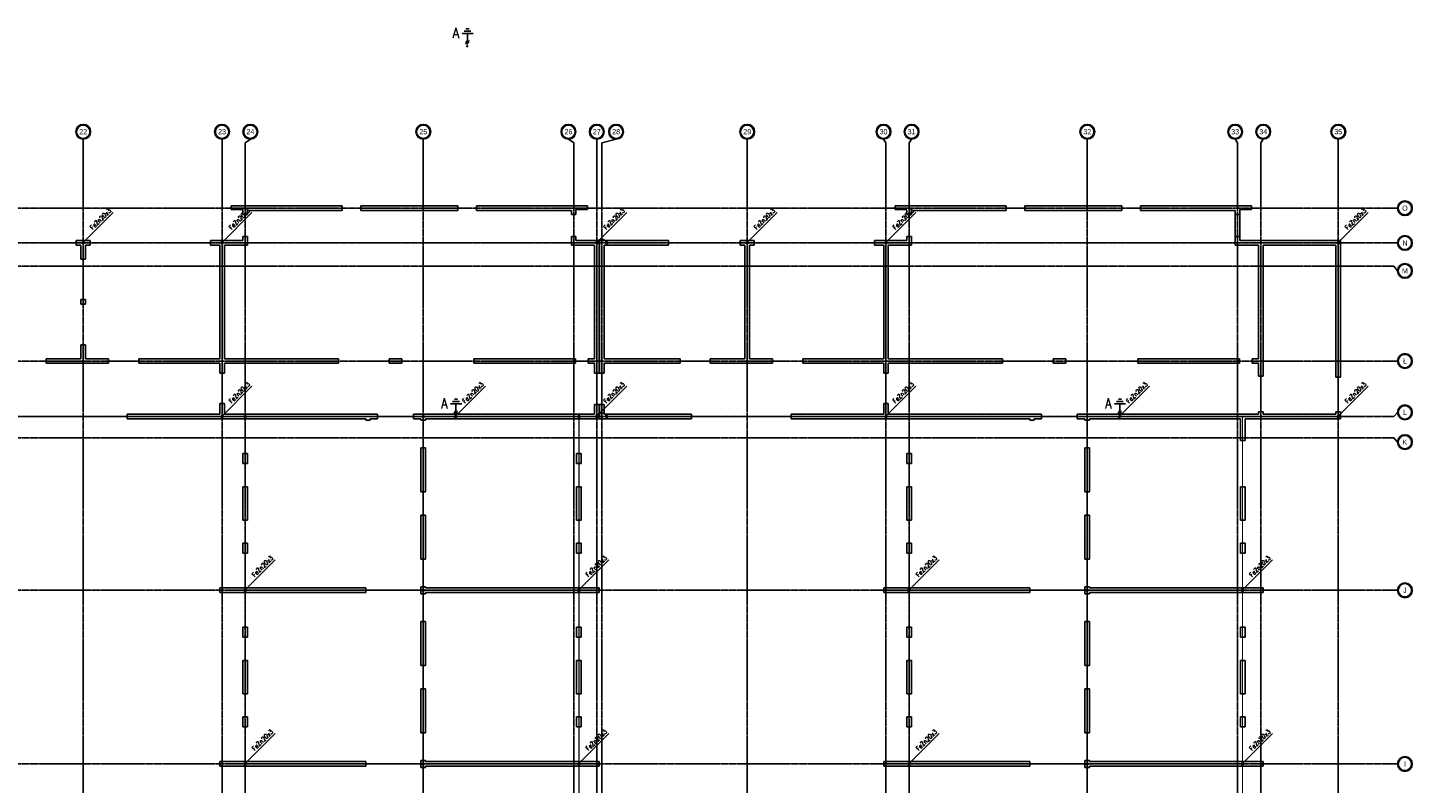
# Model space of a CAD drawing. Extents: x 3880 to 129921, y -116796 to -57711.
# Tile 103 of 110: x 56888 to 62873, y -69206 to -65943. Entities that reach past the tile are written whole.
import ezdxf
from ezdxf.enums import TextEntityAlignment as Align

# ---------------------------------------------------------------- set-up
doc = ezdxf.new("R2010")
doc.units = 0
doc.header["$LTSCALE"] = 2
for name, pattern in [('CENTER', [2, 1.25, -0.25, 0.25, -0.25]), ('DASHED2', [0.375, 0.25, -0.125]), ('HIDDEN', [9.525, 6.35, -3.175])]:
    doc.linetypes.add(name, pattern=pattern)
doc.layers.get('0').update_dxf_attribs({"color": 101, "linetype": 'CONTINUOUS'})
for name, color, linetype in [('E35', 6, 'CONTINUOUS'), ('E50', 3, 'CONTINUOUS'), ('Os-osie glowne', 1, 'CENTER'), ('Os-osie-opis', 2, 'CONTINUOUS'), ('Sc-beton', 7, 'CONTINUOUS')]:
    doc.layers.add(name, color=color, linetype=linetype)
doc.styles.add('dwg_opis duży', font='ARIAL.TTF', dxfattribs={"width": 0.9})
doc.styles.add('ROMANS', font='romans', dxfattribs={"width": 0.85})

# ---------------------------------------------------------------- blocks, each defined once
blk = doc.blocks.new('_opis_osi')
blk.add_hatch(color=256).paths.add_polyline_path([(32, -32), (28.8, -32, -1), (-28.8, -32), (-32, -32, 1)])
for radius in [32, 28.8]:
    blk.add_circle((0, -32), radius)
at = {"style": 'dwg_opis duży', "width": 0.9}
blk.add_attdef('AXNAMEV', text='', height=22.4, rotation=90, dxfattribs=at).set_placement((0, -32), align=Align.MIDDLE_CENTER)
blk = doc.blocks.new('_opis_osi_liczbowy')
blk.add_hatch(color=256).paths.add_polyline_path([(32, 32), (32, 28.8, -1), (32, -28.8), (32, -32, 1)])
for radius in [32, 28.8]:
    blk.add_circle((32, 0), radius)
at = {"style": 'dwg_opis duży', "width": 0.9}
blk.add_attdef('AXNAMEH', text='', height=22.4, rotation=90, dxfattribs=at).set_placement((32, 0), align=Align.MIDDLE_CENTER)

msp = doc.modelspace()

# ---------------------------------------------------------------- linework, layer by layer
at = {"layer": 'E35'}
for p, q in [((57256.716, -66741.76), (57127.547, -66870.928)), ((57856.716, -66741.76), (57727.547, -66870.928)), ((57856.716, -66741.76), (57727.547, -66870.928)), ((59476.716, -66741.76), (59347.547, -66870.928)), ((59476.716, -66741.76), (59347.547, -66870.928)), ((60126.716, -66741.76), (59997.547, -66870.928)), ((60726.716, -66741.76), (60597.547, -66870.928)), ((60726.716, -66741.76), (60597.547, -66870.928)), ((62681.716, -66741.76), (62552.547, -66870.928)), ((62681.716, -66741.76), (62552.547, -66870.928)), ((57856.716, -67491.76), (57727.547, -67620.928)), ((57856.716, -67491.76), (57727.547, -67620.928)), ((58866.542, -67491.76), (58737.374, -67620.928)), ((58866.542, -67491.76), (58737.374, -67620.928)), ((59476.716, -67491.76), (59347.547, -67620.928)), ((59476.716, -67491.76), (59347.547, -67620.928)), ((60726.716, -67491.76), (60597.547, -67620.928)), ((60726.716, -67491.76), (60597.547, -67620.928)), ((61736.542, -67491.76), (61607.374, -67620.928)), ((61736.542, -67491.76), (61607.374, -67620.928)), ((62681.716, -67491.76), (62552.547, -67620.928)), ((62681.716, -67491.76), (62552.547, -67620.928)), ((57956.716, -68241.76), (57827.547, -68370.928)), ((57956.716, -68241.76), (57827.547, -68370.928)), ((59399.656, -68241.76), (59270.488, -68370.928)), ((59399.656, -68241.76), (59270.488, -68370.928)), ((60826.716, -68241.76), (60697.547, -68370.928)), ((60826.716, -68241.76), (60697.547, -68370.928)), ((62267.879, -68241.76), (62138.711, -68370.928)), ((62267.879, -68241.76), (62138.711, -68370.928)), ((57956.716, -68991.76), (57827.547, -69120.928)), ((57956.716, -68991.76), (57827.547, -69120.928)), ((59399.656, -68991.76), (59270.488, -69120.928)), ((59399.656, -68991.76), (59270.488, -69120.928)), ((60826.716, -68991.76), (60697.547, -69120.928)), ((60826.716, -68991.76), (60697.547, -69120.928)), ((62267.879, -68991.76), (62138.711, -69120.928)), ((62267.879, -68991.76), (62138.711, -69120.928))]:
    msp.add_line(p, q, dxfattribs=at)
at = {"layer": 'E50', "linetype": 'HIDDEN', "ltscale": 0.2}
for p, q in [((58796.015, -65948.563), (58781.015, -65948.563)), ((58813.515, -65968.563), (58763.515, -65968.563)), ((58803.515, -65958.563), (58773.515, -65958.563)), ((58780.522, -66013.105), (58794.664, -65998.963)), ((58788.515, -65968.563), (58788.515, -65998.563)), ((58763.41, -67567.693), (58713.41, -67567.693)), ((58753.41, -67557.693), (58723.41, -67557.693)), ((58745.91, -67547.693), (58730.91, -67547.693)), ((58738.41, -67567.693), (58738.41, -67597.693)), ((61633.41, -67567.693), (61583.41, -67567.693)), ((61623.41, -67557.693), (61593.41, -67557.693)), ((61615.91, -67547.693), (61600.91, -67547.693)), ((61608.41, -67567.693), (61608.41, -67597.693)), ((58730.417, -67612.236), (58744.559, -67598.094)), ((61600.417, -67612.236), (61614.559, -67598.094))]:
    msp.add_line(p, q, dxfattribs=at)
at = {"layer": 'E50', "linetype": 'HIDDEN', "ltscale": 0.2, "const_width": 5}
for points in [[(58787.479, -66027.327), (58787.479, -66011.02)], [(58737.374, -67626.458), (58737.374, -67610.151)], [(61607.374, -67626.458), (61607.374, -67610.151)]]:
    msp.add_lwpolyline(points, dxfattribs=at)
for points in [[(58787.479, -66026.119, -1), (58787.479, -66021.119, -1)], [(58737.374, -67625.25, -1), (58737.374, -67620.25, -1)], [(61607.374, -67625.25, -1), (61607.374, -67620.25, -1)]]:
    msp.add_lwpolyline(points, format="xyb", close=True, dxfattribs=at)
at = {"layer": 'E50', "linetype": 'DASHED2', "ltscale": 100, "const_width": 5}
for points in [[(59347.547, -66872.75), (56520.049, -66872.75)], [(57727.547, -66872.75), (57727.547, -67622.75)], [(59347.547, -67622.75), (59347.547, -66872.75)], [(62552.547, -66872.75), (59390.049, -66872.75)], [(60597.547, -66872.75), (60597.547, -67623.601)], [(62552.547, -66872.75), (62552.547, -67622.75)], [(56520.049, -67622.75), (59347.547, -67622.75)], [(57827.547, -72142.75), (57827.547, -67622.75)], [(58597.547, -72142.75), (58597.547, -67622.75)], [(59270.488, -71372.75), (59270.488, -67622.75)], [(59390.049, -67622.75), (62552.547, -67622.75)], [(60697.547, -72142.75), (60697.547, -67622.75)], [(61467.547, -72142.75), (61467.547, -67622.75)], [(62138.711, -71372.75), (62138.711, -67622.75)], [(57827.547, -68372.75), (59270.488, -68372.75)], [(60697.547, -68372.75), (62138.711, -68372.75)], [(57827.547, -69122.75), (59270.488, -69122.75)], [(60697.547, -69122.75), (62138.711, -69122.75)]]:
    msp.add_lwpolyline(points, dxfattribs=at)
at = {"layer": 'E50', "ltscale": 15, "const_width": 7.5}
for points in [[(57127.638, -66876.499, 1), (57127.456, -66869.001, 1)], [(57727.638, -66876.499, 1), (57727.456, -66869.001, 1)], [(59347.638, -66876.499, 1), (59347.456, -66869.001, 1)], [(59997.638, -66876.499, 1), (59997.456, -66869.001, 1)], [(60597.638, -66876.499, 1), (60597.456, -66869.001, 1)], [(62552.638, -66876.499, 1), (62552.456, -66869.001, 1)], [(57727.638, -67626.499, 1), (57727.456, -67619.001, 1)], [(57827.638, -67626.499, 1), (57827.456, -67619.001, 1)], [(58597.638, -67626.499, 1), (58597.456, -67619.001, 1)], [(58737.465, -67626.499, 1), (58737.283, -67619.001, 1)], [(59270.579, -67626.499, 1), (59270.397, -67619.001, 1)], [(59347.638, -67626.499, 1), (59347.456, -67619.001, 1)], [(60597.638, -67626.499, 1), (60597.456, -67619.001, 1)], [(61607.465, -67626.499, 1), (61607.283, -67619.001, 1)], [(62552.638, -67626.499, 1), (62552.456, -67619.001, 1)], [(57827.638, -68376.499, 1), (57827.456, -68369.001, 1)], [(58597.638, -68376.499, 1), (58597.456, -68369.001, 1)], [(59270.579, -68376.499, 1), (59270.397, -68369.001, 1)], [(60695.816, -68376.499, 1), (60695.634, -68369.001, 1)], [(61467.638, -68376.499, 1), (61467.456, -68369.001, 1)], [(62138.802, -68376.499, 1), (62138.62, -68369.001, 1)], [(57827.638, -69126.499, 1), (57827.456, -69119.001, 1)], [(58597.638, -69126.499, 1), (58597.456, -69119.001, 1)], [(59270.579, -69126.499, 1), (59270.397, -69119.001, 1)], [(60697.638, -69126.499, 1), (60697.456, -69119.001, 1)], [(61467.638, -69126.499, 1), (61467.456, -69119.001, 1)], [(62138.802, -69126.499, 1), (62138.62, -69119.001, 1)]]:
    msp.add_lwpolyline(points, format="xyb", close=True, dxfattribs=at)
at = {"layer": 'E50', "const_width": 7}
for points in [[(59347.547, -66876.5, -1), (59347.547, -66869, -1)], [(59390.267, -66875.79, -1), (59390.267, -66868.29, -1)], [(59347.547, -67626.5, -1), (59347.547, -67619, -1)], [(59390.267, -67625.79, -1), (59390.267, -67618.29, -1)]]:
    msp.add_lwpolyline(points, format="xyb", close=True, dxfattribs=at)
for points in [[(59347.547, -66872.75, -0.71386373), (59389.818, -66872.079, -2.21832926)], [(59347.547, -67622.75, -0.71386373), (59389.818, -67622.079, -2.21832926)]]:
    msp.add_lwpolyline(points, format="xyb", dxfattribs=at)
at = {"layer": 'E50', "linetype": 'HIDDEN', "ltscale": 0.2}
for centre in [(58787.593, -66006.034), (58737.488, -67605.165), (61607.488, -67605.165)]:
    msp.add_circle(centre, 5, dxfattribs=at)
at = {"layer": 'Os-osie glowne'}
for points in [[(57127.547, -72417.75), (57127.547, -66440.75)], [(57727.547, -72417.75), (57727.547, -66440.75)], [(57827.547, -72417.75), (57827.547, -66440.75)], [(58597.547, -72417.75), (58597.547, -66440.75)], [(59247.547, -72417.75), (59247.547, -66440.75)], [(59347.547, -72417.75), (59347.547, -66440.75)], [(59369.547, -72417.75), (59369.547, -66440.75)], [(59997.547, -72417.75), (59997.547, -66440.75)], [(60597.547, -72417.75), (60597.547, -66440.75)], [(60697.547, -72417.75), (60697.547, -66440.75)], [(61467.547, -72417.75), (61467.547, -66440.75)], [(62117.547, -72417.75), (62117.547, -66440.75)], [(62217.547, -72417.75), (62217.547, -66440.75)], [(62552.547, -72417.75), (62552.547, -66440.75)], [(50525.547, -66722.75), (62792.547, -66722.75)], [(50525.547, -66872.75), (62792.547, -66872.75)], [(50525.547, -66972.75), (62792.547, -66972.75)], [(50525.547, -67382.75), (62792.547, -67382.75)], [(50525.547, -67622.75), (62792.547, -67622.75)], [(50525.547, -67714.75), (62792.547, -67714.75)], [(50525.547, -68372.75), (62792.547, -68372.75)], [(50525.547, -69122.75), (62792.547, -69122.75)]]:
    msp.add_lwpolyline(points, dxfattribs=at)
at = {"layer": 'Os-osie-opis'}
for points in [[(57127.547, -66440.75), (57127.547, -66424.75)], [(57727.547, -66440.75), (57727.547, -66424.75)], [(57850.047, -66424.75), (57827.547, -66440.75)], [(58597.547, -66440.75), (58597.547, -66424.75)], [(59225.047, -66424.75), (59247.547, -66440.75)], [(59347.547, -66440.75), (59347.547, -66424.75)], [(59431.047, -66424.75), (59369.547, -66440.75)], [(59997.547, -66440.75), (59997.547, -66424.75)], [(60586.887, -66424.75), (60597.547, -66440.75)], [(60708.208, -66424.75), (60697.547, -66440.75)], [(61467.547, -66440.75), (61467.547, -66424.75)], [(62106.887, -66424.75), (62117.547, -66440.75)], [(62228.208, -66424.75), (62217.547, -66440.75)], [(62552.547, -66440.75), (62552.547, -66424.75)], [(62792.547, -66722.75), (62808.547, -66722.75)], [(62792.547, -66872.75), (62808.547, -66872.75)], [(62808.547, -66993.41), (62792.547, -66972.75)], [(62792.547, -67382.75), (62808.547, -67382.75)], [(62808.547, -67604.59), (62792.547, -67622.75)], [(62808.547, -67732.91), (62792.547, -67714.75)], [(62792.547, -68372.75), (62808.547, -68372.75)], [(62792.547, -69122.75), (62808.547, -69122.75)]]:
    msp.add_lwpolyline(points, dxfattribs=at)
at = {"layer": 'Sc-beton'}
for p, q in [((58504.547, -67372.75), (58450.547, -67372.75)), ((58450.547, -67372.75), (58450.547, -67392.75)), ((58504.547, -67372.75), (58504.547, -67392.75)), ((61374.547, -67372.75), (61320.547, -67372.75)), ((61320.547, -67372.75), (61320.547, -67392.75)), ((61374.547, -67372.75), (61374.547, -67392.75)), ((58450.547, -67392.75), (58504.547, -67392.75)), ((61320.547, -67392.75), (61374.547, -67392.75))]:
    msp.add_line(p, q, dxfattribs=at)
for points in [[(57767.547, -66712.75), (58247.547, -66712.75)], [(57767.547, -66727.75), (57767.547, -66712.75)], [(57767.547, -66727.75), (57817.547, -66727.75)], [(57817.547, -66750.25), (57817.547, -66727.75)], [(58247.547, -66732.75), (58247.547, -66712.75)], [(58327.547, -66712.75), (58747.547, -66712.75)], [(58327.547, -66732.75), (58327.547, -66712.75)], [(58747.547, -66732.75), (58747.547, -66712.75)], [(58827.547, -66712.75), (59307.547, -66712.75)], [(58827.547, -66732.75), (58827.547, -66712.75)], [(59257.547, -66727.75), (59307.547, -66727.75)], [(59257.547, -66727.75), (59257.547, -66750.25)], [(59307.547, -66727.75), (59307.547, -66712.75)], [(60637.547, -66712.75), (61117.547, -66712.75)], [(60637.547, -66727.75), (60637.547, -66712.75)], [(60637.547, -66727.75), (60687.547, -66727.75)], [(61117.547, -66732.75), (61117.547, -66712.75)], [(61197.547, -66712.75), (61617.547, -66712.75)], [(61197.547, -66732.75), (61197.547, -66712.75)], [(61617.547, -66732.75), (61617.547, -66712.75)], [(61697.547, -66712.75), (62177.547, -66712.75)], [(61697.547, -66732.75), (61697.547, -66712.75)], [(62127.547, -66727.75), (62177.547, -66727.75)], [(62127.547, -66727.75), (62127.547, -66862.75)], [(62177.547, -66727.75), (62177.547, -66712.75)], [(57817.547, -66750.25), (57837.547, -66750.25)], [(57837.547, -66732.75), (58247.547, -66732.75)], [(57837.547, -66750.25), (57837.547, -66732.75)], [(58327.547, -66732.75), (58747.547, -66732.75)], [(58827.547, -66732.75), (59237.547, -66732.75)], [(59237.547, -66732.75), (59237.547, -66750.25)], [(59257.547, -66750.25), (59237.547, -66750.25)], [(60687.547, -66732.75), (60687.547, -66750.25)], [(60687.547, -66750.25), (60707.547, -66750.25)], [(60707.547, -66732.75), (61117.547, -66732.75)], [(60707.547, -66732.75), (60707.547, -66750.25)], [(61197.547, -66732.75), (61617.547, -66732.75)], [(61697.547, -66732.75), (62107.547, -66732.75)], [(62107.547, -66732.75), (62107.547, -66882.75)], [(62127.547, -66750.25), (62107.547, -66750.25)], [(57817.547, -66862.75), (57817.547, -66845.25)], [(57817.547, -66845.25), (57837.547, -66845.25)], [(57837.547, -66882.75), (57837.547, -66845.25)], [(59237.547, -66845.25), (59237.547, -66882.75)], [(59257.547, -66845.25), (59237.547, -66845.25)], [(59257.547, -66845.25), (59257.547, -66862.75)], [(60687.547, -66845.25), (60687.547, -66862.75)], [(60687.547, -66845.25), (60707.547, -66845.25)], [(60707.547, -66845.25), (60707.547, -66882.75)], [(62127.547, -66845.25), (62107.547, -66845.25)], [(57097.547, -66862.75), (57157.547, -66862.75)], [(57097.547, -66882.75), (57097.547, -66862.75)], [(57097.547, -66882.75), (57117.547, -66882.75)], [(57117.547, -66942.75), (57117.547, -66882.75)], [(57137.547, -66882.75), (57157.547, -66882.75)], [(57137.547, -66942.75), (57137.547, -66882.75)], [(57157.547, -66882.75), (57157.547, -66862.75)], [(57677.547, -66862.75), (57817.547, -66862.75)], [(57677.547, -66882.75), (57677.547, -66862.75)], [(57677.547, -66882.75), (57717.547, -66882.75)], [(57717.547, -67372.75), (57717.547, -66882.75)], [(57737.547, -66882.75), (57837.547, -66882.75)], [(57737.547, -67372.75), (57737.547, -66882.75)], [(59237.547, -66882.75), (59337.547, -66882.75)], [(59257.547, -66862.75), (59357.547, -66862.75)], [(59337.547, -67372.75), (59337.547, -66882.75)], [(59357.547, -67435.75), (59357.547, -66862.75)], [(59359.547, -66862.75), (59657.547, -66862.75)], [(59359.547, -67435.75), (59359.547, -66862.75)], [(59379.547, -66882.75), (59657.547, -66882.75)], [(59379.547, -67372.75), (59379.547, -66882.75)], [(59657.547, -66882.75), (59657.547, -66862.75)], [(59967.547, -66862.75), (60027.547, -66862.75)], [(59967.547, -66882.75), (59967.547, -66862.75)], [(59967.547, -66882.75), (59987.547, -66882.75)], [(59987.547, -67372.75), (59987.547, -66882.75)], [(60007.547, -66882.75), (60027.547, -66882.75)], [(60007.547, -67372.75), (60007.547, -66882.75)], [(60027.547, -66882.75), (60027.547, -66862.75)], [(60547.547, -66862.75), (60687.547, -66862.75)], [(60547.547, -66882.75), (60547.547, -66862.75)], [(60547.547, -66882.75), (60587.547, -66882.75)], [(60587.547, -67372.75), (60587.547, -66882.75)], [(60607.547, -67372.75), (60607.547, -66882.75)], [(60607.547, -66882.75), (60707.547, -66882.75)], [(62107.547, -66882.75), (62207.547, -66882.75)], [(62127.547, -66862.75), (62562.547, -66862.75)], [(62207.547, -67372.75), (62207.547, -66882.75)], [(62227.547, -66882.75), (62542.547, -66882.75)], [(62227.547, -67447.75), (62227.547, -66882.75)], [(62542.547, -67452.75), (62542.547, -66882.75)], [(62562.547, -67452.75), (62562.547, -66862.75)], [(57137.547, -66942.75), (57117.547, -66942.75)], [(57117.547, -67137.75), (57117.547, -67117.75)], [(57137.547, -67117.75), (57117.547, -67117.75)], [(57137.547, -67137.75), (57117.547, -67137.75)], [(57137.547, -67137.75), (57137.547, -67117.75)], [(57117.547, -67372.75), (57117.547, -67312.75)], [(57137.547, -67312.75), (57117.547, -67312.75)], [(57137.547, -67372.75), (57137.547, -67312.75)], [(56967.547, -67372.75), (56967.547, -67392.75)], [(57117.547, -67372.75), (56967.547, -67372.75)], [(57237.547, -67372.75), (57137.547, -67372.75)], [(57237.547, -67372.75), (57237.547, -67392.75)], [(57367.547, -67372.75), (57717.547, -67372.75)], [(57367.547, -67372.75), (57367.547, -67392.75)], [(57737.547, -67372.75), (58230.547, -67372.75)], [(58230.547, -67372.75), (58230.547, -67392.75)], [(58816.547, -67372.75), (59255.547, -67372.75)], [(58816.547, -67372.75), (58816.547, -67392.75)], [(59255.547, -67372.75), (59255.547, -67392.75)], [(59310.547, -67372.75), (59310.547, -67392.75)], [(59310.547, -67372.75), (59337.547, -67372.75)], [(59379.547, -67372.75), (59707.547, -67372.75)], [(59707.547, -67372.75), (59707.547, -67392.75)], [(59837.547, -67372.75), (59837.547, -67392.75)], [(59837.547, -67372.75), (59987.547, -67372.75)], [(60007.547, -67372.75), (60107.547, -67372.75)], [(60107.547, -67372.75), (60107.547, -67392.75)], [(60237.547, -67372.75), (60587.547, -67372.75)], [(60237.547, -67372.75), (60237.547, -67392.75)], [(60607.547, -67372.75), (61100.547, -67372.75)], [(61100.547, -67372.75), (61100.547, -67392.75)], [(61686.547, -67372.75), (62125.547, -67372.75)], [(61686.547, -67372.75), (61686.547, -67392.75)], [(62125.547, -67372.75), (62125.547, -67392.75)], [(62180.547, -67372.75), (62207.547, -67372.75)], [(62180.547, -67372.75), (62180.547, -67392.75)], [(56967.547, -67392.75), (57237.547, -67392.75)], [(57367.547, -67392.75), (57717.547, -67392.75)], [(57717.547, -67435.75), (57717.547, -67392.75)], [(57737.547, -67435.75), (57717.547, -67435.75)], [(57737.547, -67392.75), (58230.547, -67392.75)], [(57737.547, -67435.75), (57737.547, -67392.75)], [(58816.547, -67392.75), (59255.547, -67392.75)], [(59310.547, -67392.75), (59337.547, -67392.75)], [(59337.547, -67435.75), (59337.547, -67392.75)], [(59357.547, -67435.75), (59337.547, -67435.75)], [(59379.547, -67435.75), (59359.547, -67435.75)], [(59379.547, -67392.75), (59707.547, -67392.75)], [(59379.547, -67435.75), (59379.547, -67392.75)], [(60107.547, -67392.75), (59837.547, -67392.75)], [(60237.547, -67392.75), (60587.547, -67392.75)], [(60587.547, -67435.75), (60587.547, -67392.75)], [(60607.547, -67435.75), (60587.547, -67435.75)], [(60607.547, -67392.75), (61100.547, -67392.75)], [(60607.547, -67435.75), (60607.547, -67392.75)], [(61686.547, -67392.75), (62125.547, -67392.75)], [(62180.547, -67392.75), (62207.547, -67392.75)], [(62207.547, -67447.75), (62207.547, -67392.75)], [(62207.547, -67447.75), (62227.547, -67447.75)], [(62542.547, -67452.75), (62562.547, -67452.75)], [(57717.547, -67612.75), (57717.547, -67565.75)], [(57737.547, -67565.75), (57717.547, -67565.75)], [(57737.547, -67612.75), (57737.547, -67565.75)], [(60587.547, -67612.75), (60587.547, -67565.75)], [(60607.547, -67565.75), (60587.547, -67565.75)], [(60607.547, -67612.75), (60607.547, -67565.75)], [(57317.547, -67612.75), (57717.547, -67612.75)], [(57317.547, -67632.75), (57317.547, -67612.75)], [(57737.547, -67612.75), (58399.547, -67612.75)], [(58399.547, -67632.75), (58399.547, -67612.75)], [(58554.547, -67612.75), (59337.547, -67612.75)], [(58554.547, -67632.75), (58554.547, -67612.75)], [(59337.547, -67612.75), (59337.547, -67570.75)], [(59357.547, -67570.75), (59337.547, -67570.75)], [(59357.547, -67632.75), (59357.547, -67570.75)], [(59359.547, -67632.75), (59359.547, -67570.75)], [(59379.547, -67570.75), (59359.547, -67570.75)], [(59379.547, -67612.75), (59379.547, -67570.75)], [(59379.547, -67612.75), (59757.547, -67612.75)], [(59757.547, -67612.75), (59757.547, -67632.75)], [(60187.547, -67612.75), (60587.547, -67612.75)], [(60187.547, -67632.75), (60187.547, -67612.75)], [(60607.547, -67612.75), (61269.547, -67612.75)], [(61269.547, -67632.75), (61269.547, -67612.75)], [(61424.547, -67612.75), (62207.547, -67612.75)], [(61424.547, -67632.75), (61424.547, -67612.75)], [(62207.547, -67612.75), (62207.547, -67602.75)], [(62207.547, -67602.75), (62227.547, -67602.75)], [(62227.547, -67612.75), (62227.547, -67602.75)], [(62227.547, -67612.75), (62542.547, -67612.75)], [(62542.547, -67612.75), (62542.547, -67602.75)], [(62542.547, -67602.75), (62562.547, -67602.75)], [(62562.547, -67632.75), (62562.547, -67602.75)], [(57317.547, -67632.75), (58349.547, -67632.75)], [(58349.547, -67637.75), (58349.547, -67632.75)], [(58349.547, -67637.75), (58367.547, -67637.75)], [(58367.547, -67632.75), (58399.547, -67632.75)], [(58367.547, -67637.75), (58367.547, -67632.75)], [(58554.547, -67632.75), (58587.547, -67632.75)], [(58587.547, -67637.75), (58587.547, -67632.75)], [(58587.547, -67637.75), (58607.547, -67637.75)], [(58607.547, -67632.75), (59357.547, -67632.75)], [(58607.547, -67637.75), (58607.547, -67632.75)], [(59359.547, -67632.75), (59757.547, -67632.75)], [(60187.547, -67632.75), (61219.547, -67632.75)], [(61219.547, -67637.75), (61219.547, -67632.75)], [(61237.547, -67637.75), (61219.547, -67637.75)], [(61237.547, -67632.75), (61269.547, -67632.75)], [(61237.547, -67637.75), (61237.547, -67632.75)], [(61424.547, -67632.75), (61457.547, -67632.75)], [(61457.547, -67637.75), (61457.547, -67632.75)], [(61477.547, -67637.75), (61457.547, -67637.75)], [(61477.547, -67632.75), (62129.547, -67632.75)], [(61477.547, -67637.75), (61477.547, -67632.75)], [(62129.547, -67725.75), (62129.547, -67632.75)], [(62149.547, -67632.75), (62562.547, -67632.75)], [(62149.547, -67725.75), (62149.547, -67632.75)], [(62149.547, -67725.75), (62129.547, -67725.75)], [(57817.547, -67825.75), (57817.547, -67782.75)], [(57837.547, -67782.75), (57817.547, -67782.75)], [(57837.547, -67825.75), (57837.547, -67782.75)], [(58587.547, -67947.75), (58587.547, -67757.75)], [(58587.547, -67757.75), (58607.547, -67757.75)], [(58607.547, -67947.75), (58607.547, -67757.75)], [(59259.547, -67825.75), (59259.547, -67782.75)], [(59279.547, -67782.75), (59259.547, -67782.75)], [(59279.547, -67825.75), (59279.547, -67782.75)], [(60687.547, -67825.75), (60687.547, -67782.75)], [(60707.547, -67782.75), (60687.547, -67782.75)], [(60707.547, -67825.75), (60707.547, -67782.75)], [(61457.547, -67947.75), (61457.547, -67757.75)], [(61477.547, -67757.75), (61457.547, -67757.75)], [(61477.547, -67947.75), (61477.547, -67757.75)], [(57817.547, -67825.75), (57837.547, -67825.75)], [(59279.547, -67825.75), (59259.547, -67825.75)], [(60687.547, -67825.75), (60707.547, -67825.75)], [(57817.547, -68069.75), (57817.547, -67925.75)], [(57817.547, -67925.75), (57837.547, -67925.75)], [(57837.547, -68069.75), (57837.547, -67925.75)], [(59259.547, -68069.75), (59259.547, -67925.75)], [(59279.547, -67925.75), (59259.547, -67925.75)], [(59279.547, -68069.75), (59279.547, -67925.75)], [(60687.547, -68069.75), (60687.547, -67925.75)], [(60687.547, -67925.75), (60707.547, -67925.75)], [(60707.547, -68069.75), (60707.547, -67925.75)], [(62129.547, -68069.75), (62129.547, -67925.75)], [(62149.547, -67925.75), (62129.547, -67925.75)], [(62149.547, -68069.75), (62149.547, -67925.75)], [(58607.547, -67947.75), (58587.547, -67947.75)], [(61477.547, -67947.75), (61457.547, -67947.75)], [(58587.547, -68237.75), (58587.547, -68047.75)], [(58607.547, -68047.75), (58587.547, -68047.75)], [(58607.547, -68237.75), (58607.547, -68047.75)], [(61457.547, -68237.75), (61457.547, -68047.75)], [(61477.547, -68047.75), (61457.547, -68047.75)], [(61477.547, -68237.75), (61477.547, -68047.75)], [(57817.547, -68069.75), (57837.547, -68069.75)], [(59279.547, -68069.75), (59259.547, -68069.75)], [(60687.547, -68069.75), (60707.547, -68069.75)], [(62149.547, -68069.75), (62129.547, -68069.75)], [(57817.547, -68212.75), (57817.547, -68169.75)], [(57817.547, -68169.75), (57837.547, -68169.75)], [(57817.547, -68212.75), (57837.547, -68212.75)], [(57837.547, -68212.75), (57837.547, -68169.75)], [(59259.547, -68212.75), (59259.547, -68169.75)], [(59279.547, -68169.75), (59259.547, -68169.75)], [(59279.547, -68212.75), (59259.547, -68212.75)], [(59279.547, -68212.75), (59279.547, -68169.75)], [(60687.547, -68212.75), (60687.547, -68169.75)], [(60687.547, -68169.75), (60707.547, -68169.75)], [(60687.547, -68212.75), (60707.547, -68212.75)], [(60707.547, -68212.75), (60707.547, -68169.75)], [(62129.547, -68212.75), (62129.547, -68169.75)], [(62149.547, -68169.75), (62129.547, -68169.75)], [(62149.547, -68212.75), (62129.547, -68212.75)], [(62149.547, -68212.75), (62149.547, -68169.75)], [(58587.547, -68237.75), (58607.547, -68237.75)], [(61457.547, -68237.75), (61477.547, -68237.75)], [(57717.547, -68362.75), (58349.547, -68362.75)], [(57717.547, -68362.75), (57717.547, -68382.75)], [(57717.547, -68382.75), (58349.547, -68382.75)], [(58349.547, -68362.75), (58349.547, -68382.75)], [(58587.547, -68387.75), (58587.547, -68357.75)], [(58587.547, -68357.75), (58607.547, -68357.75)], [(58587.547, -68387.75), (58607.547, -68387.75)], [(58607.547, -68362.75), (58607.547, -68357.75)], [(58607.547, -68362.75), (59357.547, -68362.75)], [(58607.547, -68382.75), (59357.547, -68382.75)], [(58607.547, -68387.75), (58607.547, -68382.75)], [(59357.547, -68362.75), (59357.547, -68382.75)], [(60587.547, -68362.75), (61219.547, -68362.75)], [(60587.547, -68362.75), (60587.547, -68382.75)], [(60587.547, -68382.75), (61219.547, -68382.75)], [(61219.547, -68362.75), (61219.547, -68382.75)], [(61457.547, -68357.75), (61477.547, -68357.75)], [(61457.547, -68387.75), (61457.547, -68357.75)], [(61457.547, -68387.75), (61477.547, -68387.75)], [(61477.547, -68362.75), (61477.547, -68357.75)], [(61477.547, -68362.75), (62227.547, -68362.75)], [(61477.547, -68382.75), (62227.547, -68382.75)], [(61477.547, -68387.75), (61477.547, -68382.75)], [(62227.547, -68362.75), (62227.547, -68382.75)], [(58587.547, -68697.75), (58587.547, -68507.75)], [(58587.547, -68507.75), (58607.547, -68507.75)], [(58607.547, -68697.75), (58607.547, -68507.75)], [(61457.547, -68697.75), (61457.547, -68507.75)], [(61457.547, -68507.75), (61477.547, -68507.75)], [(61477.547, -68697.75), (61477.547, -68507.75)], [(57817.547, -68575.75), (57817.547, -68532.75)], [(57837.547, -68532.75), (57817.547, -68532.75)], [(57817.547, -68575.75), (57837.547, -68575.75)], [(57837.547, -68575.75), (57837.547, -68532.75)], [(59259.547, -68575.75), (59259.547, -68532.75)], [(59279.547, -68532.75), (59259.547, -68532.75)], [(59279.547, -68575.75), (59259.547, -68575.75)], [(59279.547, -68575.75), (59279.547, -68532.75)], [(60687.547, -68575.75), (60687.547, -68532.75)], [(60687.547, -68532.75), (60707.547, -68532.75)], [(60687.547, -68575.75), (60707.547, -68575.75)], [(60707.547, -68575.75), (60707.547, -68532.75)], [(62129.547, -68575.75), (62129.547, -68532.75)], [(62149.547, -68532.75), (62129.547, -68532.75)], [(62149.547, -68575.75), (62129.547, -68575.75)], [(62149.547, -68575.75), (62149.547, -68532.75)], [(57817.547, -68819.75), (57817.547, -68675.75)], [(57817.547, -68675.75), (57837.547, -68675.75)], [(57837.547, -68819.75), (57837.547, -68675.75)], [(58607.547, -68697.75), (58587.547, -68697.75)], [(59259.547, -68819.75), (59259.547, -68675.75)], [(59279.547, -68675.75), (59259.547, -68675.75)], [(59279.547, -68819.75), (59279.547, -68675.75)], [(60687.547, -68819.75), (60687.547, -68675.75)], [(60687.547, -68675.75), (60707.547, -68675.75)], [(60707.547, -68819.75), (60707.547, -68675.75)], [(61477.547, -68697.75), (61457.547, -68697.75)], [(62129.547, -68819.75), (62129.547, -68675.75)], [(62149.547, -68675.75), (62129.547, -68675.75)], [(62149.547, -68819.75), (62149.547, -68675.75)], [(57817.547, -68819.75), (57837.547, -68819.75)], [(58587.547, -68987.75), (58587.547, -68797.75)], [(58607.547, -68797.75), (58587.547, -68797.75)], [(58607.547, -68987.75), (58607.547, -68797.75)], [(59279.547, -68819.75), (59259.547, -68819.75)], [(60687.547, -68819.75), (60707.547, -68819.75)], [(61457.547, -68987.75), (61457.547, -68797.75)], [(61477.547, -68797.75), (61457.547, -68797.75)], [(61477.547, -68987.75), (61477.547, -68797.75)], [(62149.547, -68819.75), (62129.547, -68819.75)], [(57817.547, -68962.75), (57817.547, -68919.75)], [(57817.547, -68919.75), (57837.547, -68919.75)], [(57837.547, -68962.75), (57837.547, -68919.75)], [(59259.547, -68962.75), (59259.547, -68919.75)], [(59279.547, -68919.75), (59259.547, -68919.75)], [(59279.547, -68962.75), (59279.547, -68919.75)], [(60687.547, -68962.75), (60687.547, -68919.75)], [(60687.547, -68919.75), (60707.547, -68919.75)], [(60707.547, -68962.75), (60707.547, -68919.75)], [(62129.547, -68962.75), (62129.547, -68919.75)], [(62149.547, -68919.75), (62129.547, -68919.75)], [(62149.547, -68962.75), (62149.547, -68919.75)], [(57837.547, -68962.75), (57817.547, -68962.75)], [(58587.547, -68987.75), (58607.547, -68987.75)], [(59279.547, -68962.75), (59259.547, -68962.75)], [(60687.547, -68962.75), (60707.547, -68962.75)], [(61457.547, -68987.75), (61477.547, -68987.75)], [(62149.547, -68962.75), (62129.547, -68962.75)], [(57717.547, -69112.75), (58349.547, -69112.75)], [(57717.547, -69112.75), (57717.547, -69132.75)], [(58349.547, -69112.75), (58349.547, -69132.75)], [(58587.547, -69137.75), (58587.547, -69107.75)], [(58587.547, -69107.75), (58607.547, -69107.75)], [(58607.547, -69112.75), (58607.547, -69107.75)], [(58607.547, -69112.75), (59357.547, -69112.75)], [(59357.547, -69112.75), (59357.547, -69132.75)], [(60587.547, -69112.75), (61219.547, -69112.75)], [(60587.547, -69112.75), (60587.547, -69132.75)], [(61219.547, -69112.75), (61219.547, -69132.75)], [(61457.547, -69137.75), (61457.547, -69107.75)], [(61457.547, -69107.75), (61477.547, -69107.75)], [(61477.547, -69112.75), (61477.547, -69107.75)], [(61477.547, -69112.75), (62227.547, -69112.75)], [(62227.547, -69132.75), (62227.547, -69112.75)], [(57717.547, -69132.75), (58349.547, -69132.75)], [(58587.547, -69137.75), (58607.547, -69137.75)], [(58607.547, -69132.75), (59357.547, -69132.75)], [(58607.547, -69137.75), (58607.547, -69132.75)], [(60587.547, -69132.75), (61219.547, -69132.75)], [(61457.547, -69137.75), (61477.547, -69137.75)], [(61477.547, -69132.75), (62227.547, -69132.75)], [(61477.547, -69137.75), (61477.547, -69132.75)]]:
    msp.add_lwpolyline(points, dxfattribs=at)

# ---------------------------------------------------------------- block references
at = {"layer": 'Os-osie-opis'}
ref = msp.add_blockref('_opis_osi_liczbowy', (57127.547, -66424.75), dxfattribs=dict(at, rotation=90))
ref.add_attrib('AXNAMEH', '22', dxfattribs={"layer": '0', "height": 22.4, "style": 'dwg_opis duży', "width": 0.9}).set_placement((57127.657, -66392.46), align=Align.MIDDLE_CENTER)
ref = msp.add_blockref('_opis_osi_liczbowy', (57727.547, -66424.75), dxfattribs=dict(at, rotation=90))
ref.add_attrib('AXNAMEH', '23', dxfattribs={"layer": '0', "height": 22.4, "style": 'dwg_opis duży', "width": 0.9}).set_placement((57727.657, -66392.46), align=Align.MIDDLE_CENTER)
ref = msp.add_blockref('_opis_osi_liczbowy', (57850.047, -66424.75), dxfattribs=dict(at, rotation=90))
ref.add_attrib('AXNAMEH', '24', dxfattribs={"layer": '0', "height": 22.4, "style": 'dwg_opis duży', "width": 0.9}).set_placement((57850.157, -66392.46), align=Align.MIDDLE_CENTER)
ref = msp.add_blockref('_opis_osi_liczbowy', (58597.547, -66424.75), dxfattribs=dict(at, rotation=90))
ref.add_attrib('AXNAMEH', '25', dxfattribs={"layer": '0', "height": 22.4, "style": 'dwg_opis duży', "width": 0.9}).set_placement((58597.657, -66392.46), align=Align.MIDDLE_CENTER)
ref = msp.add_blockref('_opis_osi_liczbowy', (59225.047, -66424.75), dxfattribs=dict(at, xscale=-1, rotation=270))
ref.add_attrib('AXNAMEH', '26', dxfattribs={"layer": '0', "height": 22.4, "style": 'dwg_opis duży', "width": 0.9}).set_placement((59225.047, -66392.46), align=Align.MIDDLE_CENTER)
ref = msp.add_blockref('_opis_osi_liczbowy', (59347.547, -66424.75), dxfattribs=dict(at, xscale=-1, rotation=270))
ref.add_attrib('AXNAMEH', '27', dxfattribs={"layer": '0', "height": 22.4, "style": 'dwg_opis duży', "width": 0.9}).set_placement((59347.547, -66392.46), align=Align.MIDDLE_CENTER)
ref = msp.add_blockref('_opis_osi_liczbowy', (59431.047, -66424.75), dxfattribs=dict(at, xscale=-1, rotation=270))
ref.add_attrib('AXNAMEH', '28', dxfattribs={"layer": '0', "height": 22.4, "style": 'dwg_opis duży', "width": 0.9}).set_placement((59431.047, -66392.46), align=Align.MIDDLE_CENTER)
ref = msp.add_blockref('_opis_osi_liczbowy', (59997.547, -66424.75), dxfattribs=dict(at, rotation=90))
ref.add_attrib('AXNAMEH', '29', dxfattribs={"layer": '0', "height": 22.4, "style": 'dwg_opis duży', "width": 0.9}).set_placement((59997.657, -66392.46), align=Align.MIDDLE_CENTER)
ref = msp.add_blockref('_opis_osi_liczbowy', (60586.887, -66424.75), dxfattribs=dict(at, xscale=-1, rotation=270))
ref.add_attrib('AXNAMEH', '30', dxfattribs={"layer": '0', "height": 22.4, "style": 'dwg_opis duży', "width": 0.9}).set_placement((60586.887, -66392.46), align=Align.MIDDLE_CENTER)
ref = msp.add_blockref('_opis_osi_liczbowy', (60708.208, -66424.75), dxfattribs=dict(at, xscale=-1, rotation=270))
ref.add_attrib('AXNAMEH', '31', dxfattribs={"layer": '0', "height": 22.4, "style": 'dwg_opis duży', "width": 0.9}).set_placement((60708.208, -66392.46), align=Align.MIDDLE_CENTER)
ref = msp.add_blockref('_opis_osi_liczbowy', (61467.547, -66424.75), dxfattribs=dict(at, rotation=90))
ref.add_attrib('AXNAMEH', '32', dxfattribs={"layer": '0', "height": 22.4, "style": 'dwg_opis duży', "width": 0.9}).set_placement((61467.657, -66392.46), align=Align.MIDDLE_CENTER)
ref = msp.add_blockref('_opis_osi_liczbowy', (62106.887, -66424.75), dxfattribs=dict(at, xscale=-1, rotation=270))
ref.add_attrib('AXNAMEH', '33', dxfattribs={"layer": '0', "height": 22.4, "style": 'dwg_opis duży', "width": 0.9}).set_placement((62106.887, -66392.46), align=Align.MIDDLE_CENTER)
ref = msp.add_blockref('_opis_osi_liczbowy', (62228.208, -66424.75), dxfattribs=dict(at, xscale=-1, rotation=270))
ref.add_attrib('AXNAMEH', '34', dxfattribs={"layer": '0', "height": 22.4, "style": 'dwg_opis duży', "width": 0.9}).set_placement((62228.208, -66392.46), align=Align.MIDDLE_CENTER)
ref = msp.add_blockref('_opis_osi_liczbowy', (62552.547, -66424.75), dxfattribs=dict(at, rotation=90))
ref.add_attrib('AXNAMEH', '35', dxfattribs={"layer": '0', "height": 22.4, "style": 'dwg_opis duży', "width": 0.9}).set_placement((62552.657, -66392.46), align=Align.MIDDLE_CENTER)
ref = msp.add_blockref('_opis_osi', (62808.547, -66722.75), dxfattribs=dict(at, xscale=-1, rotation=90))
ref.add_attrib('AXNAMEV', 'O', dxfattribs={"layer": '0', "height": 22.4, "style": 'dwg_opis duży', "width": 0.9}).set_placement((62840.547, -66722.75), align=Align.MIDDLE_CENTER)
ref = msp.add_blockref('_opis_osi', (62808.547, -66872.75), dxfattribs=dict(at, xscale=-1, rotation=90))
ref.add_attrib('AXNAMEV', 'N', dxfattribs={"layer": '0', "height": 22.4, "style": 'dwg_opis duży', "width": 0.9}).set_placement((62840.547, -66872.75), align=Align.MIDDLE_CENTER)
ref = msp.add_blockref('_opis_osi', (62808.547, -66993.41), dxfattribs=dict(at, xscale=-1, rotation=90))
ref.add_attrib('AXNAMEV', 'M', dxfattribs={"layer": '0', "height": 22.4, "style": 'dwg_opis duży', "width": 0.9}).set_placement((62840.547, -66993.41), align=Align.MIDDLE_CENTER)
ref = msp.add_blockref('_opis_osi', (62808.547, -67382.75), dxfattribs=dict(at, xscale=-1, rotation=90))
ref.add_attrib('AXNAMEV', 'Ł', dxfattribs={"layer": '0', "height": 22.4, "style": 'dwg_opis duży', "width": 0.9}).set_placement((62840.547, -67382.75), align=Align.MIDDLE_CENTER)
ref = msp.add_blockref('_opis_osi', (62808.547, -67604.59), dxfattribs=dict(at, xscale=-1, rotation=90))
ref.add_attrib('AXNAMEV', 'L', dxfattribs={"layer": '0', "height": 22.4, "style": 'dwg_opis duży', "width": 0.9}).set_placement((62840.547, -67604.59), align=Align.MIDDLE_CENTER)
ref = msp.add_blockref('_opis_osi', (62808.547, -67732.91), dxfattribs=dict(at, xscale=-1, rotation=90))
ref.add_attrib('AXNAMEV', 'K', dxfattribs={"layer": '0', "height": 22.4, "style": 'dwg_opis duży', "width": 0.9}).set_placement((62840.547, -67732.91), align=Align.MIDDLE_CENTER)
ref = msp.add_blockref('_opis_osi', (62808.547, -68372.75), dxfattribs=dict(at, xscale=-1, rotation=90))
ref.add_attrib('AXNAMEV', 'J', dxfattribs={"layer": '0', "height": 22.4, "style": 'dwg_opis duży', "width": 0.9}).set_placement((62840.547, -68372.75), align=Align.MIDDLE_CENTER)
ref = msp.add_blockref('_opis_osi', (62808.547, -69122.75), dxfattribs=dict(at, xscale=-1, rotation=90))
ref.add_attrib('AXNAMEV', 'I', dxfattribs={"layer": '0', "height": 22.4, "style": 'dwg_opis duży', "width": 0.9}).set_placement((62840.547, -69122.75), align=Align.MIDDLE_CENTER)

# ---------------------------------------------------------------- texts
at = {"layer": 'E35', "style": 'ROMANS', "width": 0.8}
for p in [(57168.52, -66817.538), (57768.52, -66817.538), (57768.52, -66817.538), (59388.52, -66817.538), (59388.52, -66817.538), (60038.52, -66817.538), (60638.52, -66817.538), (60638.52, -66817.538), (62593.52, -66817.538), (62593.52, -66817.538), (57768.52, -67567.538), (57768.52, -67567.538), (58778.346, -67567.538), (58778.346, -67567.538), (59388.52, -67567.538), (59388.52, -67567.538), (60638.52, -67567.538), (60638.52, -67567.538), (61648.346, -67567.538), (61648.346, -67567.538), (62593.52, -67567.538), (62593.52, -67567.538), (57868.52, -68317.538), (57868.52, -68317.538), (59311.46, -68317.538), (59311.46, -68317.538), (60738.52, -68317.538), (60738.52, -68317.538), (62179.683, -68317.538), (62179.683, -68317.538), (57868.52, -69067.538), (57868.52, -69067.538), (59311.46, -69067.538), (59311.46, -69067.538), (60738.52, -69067.538), (60738.52, -69067.538), (62179.683, -69067.538), (62179.683, -69067.538)]:
    msp.add_text('FeZn20x3', height=20, rotation=45, dxfattribs=at).set_placement(p)
at = {"layer": 'E50', "ltscale": 50, "style": 'ROMANS', "width": 0.8}
for p in [(58724.286, -65988.452), (58674.181, -67587.583), (61544.181, -67587.583)]:
    msp.add_text('A', height=45, dxfattribs=at).set_placement(p)

doc.saveas('drawing.dxf')
